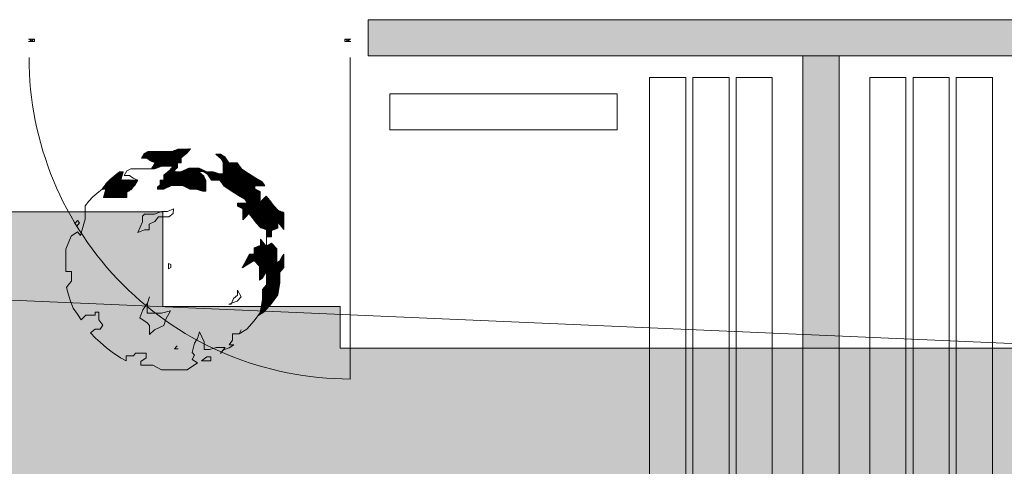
# Model space of a CAD drawing. Header units: millimetres. Extents: x -117530 to 51532, y -61772 to 24900.
# Tile 139 of 175: x -12634 to -9905, y -30519 to -29282. Entities that reach past the tile are written whole.
import ezdxf

# ---------------------------------------------------------------- set-up
doc = ezdxf.new("R2010")
doc.units = ezdxf.units.MM
doc.header["$LTSCALE"] = 254
doc.layers.add('drsn-maaiveld', color=7, linetype='Continuous', lineweight=0, true_color=0x0099ff)
for name, color, linetype, lineweight in [('HATCH_REACTORS', 7, 'Continuous', 0), ('LAYER21', 7, 'Continuous', 0), ('LAYER31', 7, 'Continuous', 0), ('LAYER90', 7, 'Continuous', 0), ('schaduw', 7, 'Continuous', 0)]:
    doc.layers.add(name, color=color, linetype=linetype, lineweight=lineweight)
pattern_1 = [(45.0000013, (10.607, -10.607), (10.60660195, -10.6066015), [])]

# ---------------------------------------------------------------- blocks, each defined once
blk = doc.blocks.new('Group-1')
at = {"layer": 'HATCH_REACTORS', "linetype": 'Continuous', "lineweight": 0}
h = blk.add_hatch(dxfattribs=at)
h.set_pattern_fill('ARKEY_normaala_9_1', style=0, pattern_type=2)
h.set_pattern_definition(pattern_1)
h.paths.add_polyline_path([(-636305, -211468), (-636204, -211584), (-636103, -211728), (-635974, -211860), (-635815, -211917), (-635811, -212114), (-635681, -212114), (-635681, -211941), (-635508, -211869), (-635508, -211696), (-635335, -211912), (-635335, -211437), (-635494, -211380), (-635623, -211248), (-635724, -211104), (-635825, -210988), (-635926, -211089), (-635998, -211161), (-635998, -211003), (-635998, -210859), (-636142, -210787), (-636142, -210700), (-635998, -210700), (-635868, -210700), (-635940, -210585), (-636113, -210484), (-636315, -210355), (-636516, -210225), (-636631, -210067), (-636864, -210067), (-636979, -209894), (-637095, -209822), (-637224, -209822), (-637080, -209952), (-637023, -210067), (-637023, -210369), (-637127, -210364), (-637296, -210312), (-637469, -210312), (-637684, -210211), (-637860, -210211), (-637973, -210211), (-638189, -210312), (-638362, -210312), (-638362, -210254), (-638290, -210196), (-638290, -210067), (-638189, -210067), (-638189, -209923), (-638031, -209793), (-637930, -209678), (-638271, -209687), (-638448, -209750), (-639096, -209750), (-639211, -209808), (-639286, -209937), (-639139, -209937), (-639039, -210009), (-638909, -210067), (-639011, -210230), (-638928, -210230), (-638727, -210158), (-638410, -210158), (-638511, -210273), (-638669, -210403), (-638669, -210547), (-638770, -210547), (-638770, -210676), (-638842, -210734), (-638842, -210792), (-638698, -210792), (-638453, -210691), (-638151, -210691), (-637949, -210792), (-637776, -210792), (-637589, -210849), (-637503, -210849), (-637503, -210547), (-637560, -210432), (-637704, -210302), (-637575, -210302), (-637459, -210374), (-637344, -210547), (-637111, -210547), (-636996, -210705), (-636795, -210835), (-636593, -210964), (-636420, -211065), (-636348, -211180), (-636622, -211180), (-636622, -211267), (-636478, -211339), (-636478, -211641), (-636406, -211569), (-636305, -211468)])
h = blk.add_hatch(dxfattribs=at)
h.set_pattern_fill('ARKEY_normaala_9_1', style=0, pattern_type=2)
h.set_pattern_definition(pattern_1)
h.paths.add_polyline_path([(-640342, -211022), (-639691, -211022), (-639691, -210878), (-639576, -210806), (-639461, -210676), (-639389, -210547), (-639401, -210542), (-639859, -210533), (-639790, -210312), (-639891, -210312), (-639991, -210384), (-640150, -210528), (-640265, -210643), (-640366, -210772), (-640371, -210792), (-640270, -210792), (-640342, -211022)])
h = blk.add_hatch(dxfattribs=at)
h.set_pattern_fill('ARKEY_normaala_9_1', style=0, pattern_type=2)
h.set_pattern_definition(pattern_1)
h.paths.add_polyline_path([(-635815, -213444), (-635931, -213573), (-635931, -213861), (-635996, -214205), (-636060, -214296), (-635883, -214190), (-635681, -213960), (-635508, -213715), (-635451, -213381), (-635451, -213093), (-635335, -212964), (-635335, -212589), (-635393, -212676), (-635451, -212776), (-635537, -212834), (-635537, -212445), (-635681, -212287), (-635815, -212369), (-635815, -212493), (-635815, -212392), (-635988, -212194), (-635988, -212349), (-636161, -212421), (-636161, -212594), (-636291, -212594), (-636492, -212968), (-636161, -212767), (-636017, -212925), (-636017, -213084), (-636017, -213314), (-635931, -213256), (-635873, -213156), (-635815, -213069), (-635815, -213242), (-635815, -213444)])
at = {"layer": 'schaduw', "linetype": 'Continuous', "lineweight": 0, "true_color": 0x000000}
blk.add_hatch(color=178, dxfattribs=at).paths.add_polyline_path([(-577297, -247765), (-568747, -239978), (-568747, -211418), (-584415, -211418), (-589992, -216600), (-611343, -216600), (-611343, -215198), (-633778, -215198), (-633778, -214046), (-638693, -214046), (-638693, -211418), (-665837, -211418), (-674621, -221133), (-650362, -221133), (-650362, -218810), (-639366, -218810), (-639366, -218954), (-616282, -218954), (-616282, -219924), (-577297, -219924)])
at = {"layer": 'HATCH_REACTORS', "color": 17, "lineweight": 0, "flags": 128}
for points in [[(-636305, -211468), (-636204, -211584), (-636103, -211728), (-635974, -211860), (-635815, -211917), (-635811, -212114), (-635681, -212114), (-635681, -211941), (-635508, -211869), (-635508, -211696), (-635335, -211912), (-635335, -211437), (-635494, -211380), (-635623, -211248), (-635724, -211104), (-635825, -210988), (-635926, -211089), (-635998, -211161), (-635998, -211003), (-635998, -210859), (-636142, -210787), (-636142, -210700), (-635998, -210700), (-635868, -210700), (-635940, -210585), (-636113, -210484), (-636315, -210355), (-636516, -210225), (-636631, -210067), (-636864, -210067), (-636979, -209894), (-637095, -209822), (-637224, -209822), (-637080, -209952), (-637023, -210067), (-637023, -210369), (-637127, -210364), (-637296, -210312), (-637469, -210312), (-637684, -210211), (-637860, -210211), (-637973, -210211), (-638189, -210312), (-638362, -210312), (-638362, -210254), (-638290, -210196), (-638290, -210067), (-638189, -210067), (-638189, -209923), (-638031, -209793), (-637930, -209678), (-638271, -209687), (-638448, -209750), (-639096, -209750), (-639211, -209808), (-639286, -209937), (-639139, -209937), (-639039, -210009), (-638909, -210067), (-639011, -210230), (-638928, -210230), (-638727, -210158), (-638410, -210158), (-638511, -210273), (-638669, -210403), (-638669, -210547), (-638770, -210547), (-638770, -210676), (-638842, -210734), (-638842, -210792), (-638698, -210792), (-638453, -210691), (-638151, -210691), (-637949, -210792), (-637776, -210792), (-637589, -210849), (-637503, -210849), (-637503, -210547), (-637560, -210432), (-637704, -210302), (-637575, -210302), (-637459, -210374), (-637344, -210547), (-637111, -210547), (-636996, -210705), (-636795, -210835), (-636593, -210964), (-636420, -211065), (-636348, -211180), (-636622, -211180), (-636622, -211267), (-636478, -211339), (-636478, -211641), (-636406, -211569), (-636305, -211468)], [(-640342, -211022), (-639691, -211022), (-639691, -210878), (-639576, -210806), (-639461, -210676), (-639389, -210547), (-639401, -210542), (-639859, -210533), (-639790, -210312), (-639891, -210312), (-639991, -210384), (-640150, -210528), (-640265, -210643), (-640366, -210772), (-640371, -210792), (-640270, -210792), (-640342, -211022)], [(-635815, -213444), (-635931, -213573), (-635931, -213861), (-635996, -214205), (-636060, -214296), (-635883, -214190), (-635681, -213960), (-635508, -213715), (-635451, -213381), (-635451, -213093), (-635335, -212964), (-635335, -212589), (-635393, -212676), (-635451, -212776), (-635537, -212834), (-635537, -212445), (-635681, -212287), (-635815, -212369), (-635815, -212493), (-635815, -212392), (-635988, -212194), (-635988, -212349), (-636161, -212421), (-636161, -212594), (-636291, -212594), (-636492, -212968), (-636161, -212767), (-636017, -212925), (-636017, -213084), (-636017, -213314), (-635931, -213256), (-635873, -213156), (-635815, -213069), (-635815, -213242), (-635815, -213444)]]:
    blk.add_lwpolyline(points, close=True, dxfattribs=at)
at = {"layer": 'LAYER21', "color": 17, "linetype": 'Continuous', "lineweight": 0}
blk.add_line((-641235, -212090, -28800), (-641379, -212450, -28800), dxfattribs=at)
at = {"layer": 'LAYER21', "color": 17, "linetype": 'Continuous', "lineweight": 0, "flags": 128}
for points in [[(-637733, -215606), (-637877, -215505), (-637819, -215390), (-637877, -215318), (-637819, -215059), (-637733, -214929), (-637675, -214742), (-637546, -215016), (-637546, -215232), (-637402, -215232), (-637212, -215174), (-636967, -215174), (-637097, -215347), (-637026, -215253), (-636852, -215188), (-636723, -215102), (-636852, -215102), (-636766, -214972), (-636766, -214800), (-636579, -214800), (-636521, -214684), (-636579, -214800), (-636363, -214670), (-636161, -214440), (-635988, -214195), (-635931, -213861), (-635931, -213573), (-635815, -213444), (-635815, -213069), (-635873, -213156), (-635931, -213256), (-636017, -213314), (-636017, -212925), (-636161, -212767), (-636492, -212968), (-636291, -212594), (-636161, -212594), (-636161, -212421), (-635988, -212349), (-635988, -212176), (-635815, -212392), (-635815, -212493), (-635815, -211917), (-635974, -211860), (-636103, -211728), (-636204, -211584), (-636305, -211468), (-636406, -211569), (-636478, -211641), (-636478, -211339), (-636622, -211267), (-636622, -211180), (-636348, -211180), (-636420, -211065), (-636593, -210964), (-636996, -210705), (-637111, -210547), (-637344, -210547), (-637459, -210374), (-637575, -210302), (-637704, -210302), (-637560, -210432), (-637503, -210547), (-637503, -210849), (-637589, -210849), (-637776, -210792), (-637949, -210792), (-638151, -210691), (-638453, -210691), (-638669, -210792), (-638842, -210792), (-638842, -210734), (-638770, -210676), (-638770, -210547), (-638669, -210547), (-638669, -210403), (-638511, -210273), (-638410, -210158), (-638727, -210158), (-638928, -210230), (-639576, -210230), (-639691, -210288), (-639766, -210417), (-639619, -210417), (-639519, -210489), (-639389, -210547), (-639461, -210676), (-639576, -210806), (-639691, -210878), (-639691, -211022), (-640342, -211022), (-640270, -210792), (-640371, -210792), (-640471, -210864), (-640630, -211008), (-640745, -211123), (-640846, -211252), (-640846, -211627), (-640975, -212076), (-641062, -211975), (-641235, -212090)], [(-638395, -211339), (-638568, -211411), (-638727, -211411), (-638928, -211483), (-639202, -211483), (-639259, -211540), (-639259, -211699), (-639389, -211989), (-639202, -211917), (-639072, -211917), (-639072, -211759), (-638914, -211684), (-638813, -211555), (-638525, -211555), (-638410, -211468), (-638395, -211339)], [(-641062, -211656), (-641134, -211744), (-641076, -211816), (-641004, -211728), (-641062, -211656)], [(-682781, -212140), (-613882, -215124), (-613882, -219924)], [(-641379, -212450), (-641379, -213069), (-641220, -213069), (-641220, -213343), (-641292, -213415), (-641364, -213516), (-641307, -213717), (-641249, -213890), (-641177, -214092), (-641062, -214252), (-640961, -214411), (-640831, -214281), (-640572, -214281), (-640572, -214195), (-640471, -214195), (-640471, -214411), (-640356, -214555), (-640428, -214670), (-640572, -214670), (-640702, -214771), (-640558, -214915), (-640428, -215030), (-640255, -215188), (-640097, -215304), (-639867, -215462), (-639708, -215548), (-639708, -215404), (-639504, -215404), (-639447, -215332), (-639159, -215332), (-639159, -215462), (-639303, -215563), (-639303, -215664), (-638971, -215664), (-638727, -215793), (-638021, -215793), (-637733, -215606)], [(-638539, -212853), (-638539, -212997), (-638467, -212961), (-638467, -212882), (-638539, -212853)], [(-636622, -213588), (-636622, -213732), (-636737, -213818), (-636795, -213976), (-636867, -213976), (-636636, -213890), (-636521, -213775), (-636622, -213588)], [(-639058, -213775), (-639115, -213948), (-639245, -214135), (-639331, -214353), (-639130, -214497), (-639058, -214569), (-639058, -214814), (-638928, -214684), (-638669, -214569), (-638611, -214396), (-638482, -214164), (-638727, -214224), (-639130, -214224), (-639130, -214106), (-639115, -213948)], [(-638295, -215131), (-638367, -215217), (-638266, -215217), (-638266, -215217)], [(-637618, -215548), (-637488, -215548), (-637488, -215548), (-637359, -215548), (-637359, -215433), (-637474, -215433), (-637618, -215548)]]:
    blk.add_lwpolyline(points, dxfattribs=at)
at = {"layer": 'LAYER90', "color": 17, "linetype": 'Continuous', "lineweight": 0, "flags": 128}
blk.add_lwpolyline([(-635844, -212680), (-635844, -212767), (-635844, -212853), (-635844, -212767), (-635787, -212767), (-635844, -212680)], dxfattribs=at)
at = {"layer": 'schaduw', "color": 17, "lineweight": 0, "flags": 128}
blk.add_lwpolyline([(-577297, -247765), (-568747, -239978), (-568747, -211418), (-584415, -211418), (-589992, -216600), (-611343, -216600), (-611343, -215198), (-633778, -215198), (-633778, -214046), (-638693, -214046), (-638693, -211418), (-665837, -211418), (-674621, -221133), (-650362, -221133), (-650362, -218810), (-639366, -218810), (-639366, -218954), (-616282, -218954), (-616282, -219924), (-577297, -219924)], close=True, dxfattribs=at)

msp = doc.modelspace()

# ---------------------------------------------------------------- hatches: boundary and pattern name
at = {"layer": 'HATCH_REACTORS', "linetype": 'Continuous', "lineweight": 0}
for points in [[(-9158.2, -29382.1), (-11668.2, -29382.1), (-11668.2, -29282.1), (-9158.2, -29282.1)], [(-10463.2, -35382.1), (-10463.2, -29382.1), (-10363.2, -29382.1), (-10363.2, -35382.1)]]:
    msp.add_hatch(color=7, dxfattribs=at).paths.add_polyline_path(points)

# ---------------------------------------------------------------- linework, layer by layer
at = {"layer": 'HATCH_REACTORS', "color": 2, "lineweight": 0, "flags": 128}
for points in [[(-9158.2, -29382.1), (-11668.2, -29382.1), (-11668.2, -29282.1), (-9158.2, -29282.1)], [(-10463.2, -35382.1), (-10463.2, -29382.1), (-10363.2, -29382.1), (-10363.2, -35382.1)]]:
    msp.add_lwpolyline(points, close=True, dxfattribs=at)
at = {"layer": 'LAYER21', "color": 2, "linetype": 'Continuous', "lineweight": 0, "flags": 128}
for points in [[(-10788.2, -35242.1), (-10788.2, -29442.1), (-10888.2, -29442.1), (-10888.2, -35242.1), (-10788.2, -35242.1)], [(-10668.2, -35242.1), (-10668.2, -29442.1), (-10768.2, -29442.1), (-10768.2, -35242.1), (-10668.2, -35242.1)], [(-10548.2, -35242.1), (-10548.2, -29442.1), (-10648.2, -29442.1), (-10648.2, -35242.1), (-10548.2, -35242.1)], [(-10278.2, -35242.1), (-10278.2, -29442.1), (-10178.2, -29442.1), (-10178.2, -35242.1), (-10278.2, -35242.1)], [(-10158.2, -35242.1), (-10158.2, -29442.1), (-10058.2, -29442.1), (-10058.2, -35242.1), (-10158.2, -35242.1)], [(-10038.2, -35242.1), (-10038.2, -29442.1), (-9938.2, -29442.1), (-9938.2, -35242.1), (-10038.2, -35242.1)], [(-10978.2, -29587.1), (-11608.2, -29587.1), (-11608.2, -29487.1), (-10978.2, -29487.1), (-10978.2, -29587.1)]]:
    msp.add_lwpolyline(points, dxfattribs=at)
at = {"layer": 'LAYER31', "color": 2, "linetype": 'Continuous', "lineweight": 0, "flags": 128}
for points in [[(-12593.2, -29342.1), (-12610.2, -29342.1), (-12593.2, -29336.1), (-12610.2, -29336.1), (-12593.2, -29342.1), (-12593.2, -29336.1)], [(-11733.2, -29342.1), (-11716.7, -29342.1), (-11733.2, -29336.1), (-11716.7, -29336.1), (-11733.2, -29342.1), (-11733.2, -29336.1)]]:
    msp.add_lwpolyline(points, dxfattribs=at)
at = {"layer": 'LAYER31', "color": 2, "linetype": 'Continuous', "lineweight": 0, "elevation": -28800}
msp.add_lwpolyline([(-12608.2, -29387.1, 0.414214), (-11718.2, -30277.1), (-11718.2, -29387.1)], format="xyb", dxfattribs=at)

# ---------------------------------------------------------------- block references
at = {"layer": 'drsn-maaiveld', "color": 7, "xscale": 0.1, "yscale": 0.1, "zscale": 0.1}
msp.add_blockref('Group-1', (51631.8, -8672.1, -6000), dxfattribs=at)

doc.saveas('drawing.dxf')
